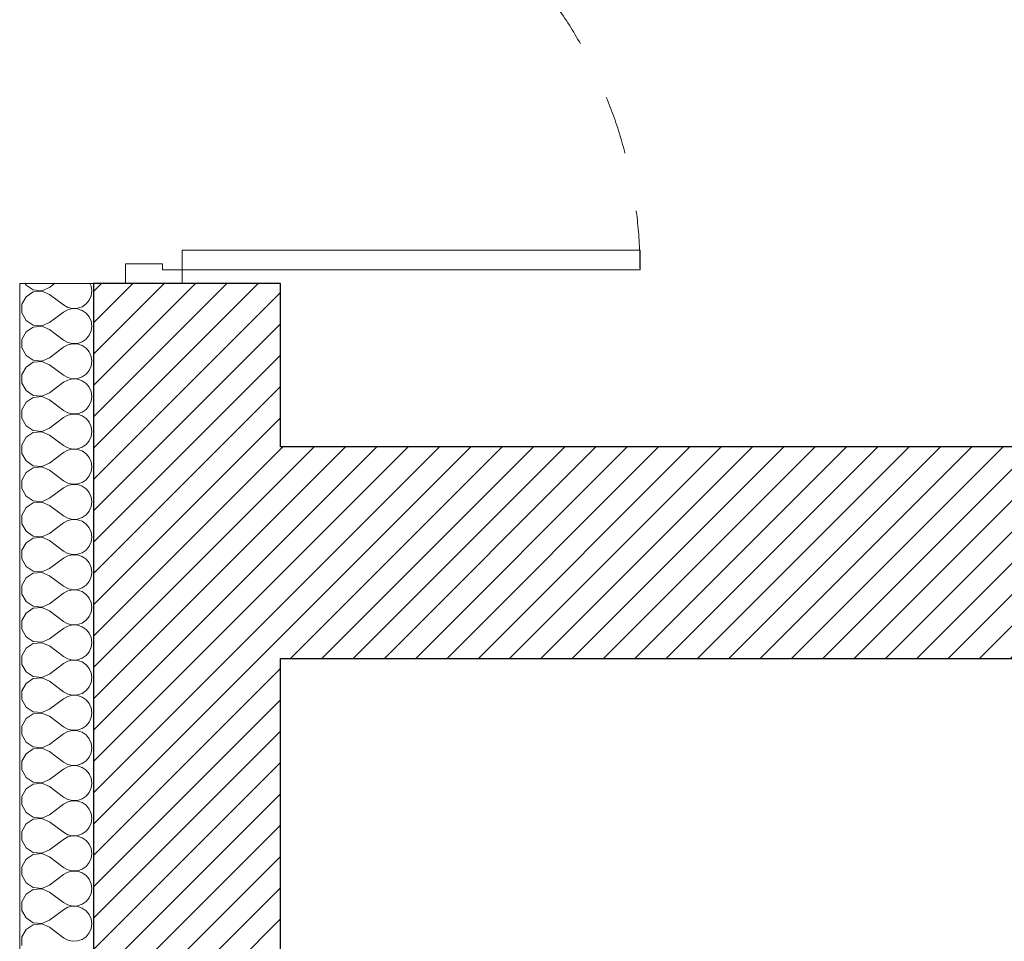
# Model space of a CAD drawing. Header units: millimetres. Extents: x 27262 to 215252, y 16288 to 306312.
# Tile 9 of 76: x 119075 to 120576, y 175568 to 176973. Entities that reach past the tile are written whole.
import ezdxf

# ---------------------------------------------------------------- set-up
doc = ezdxf.new("R2010")
doc.units = ezdxf.units.MM
doc.linetypes.add('Przerywana', pattern=[240, 120, -120])
doc.layers.add('Drzwi ArchiCAD', color=252, linetype='Continuous')
doc.layers.add('KR_INW', color=252, linetype='Continuous')
for name, color, linetype, lineweight in [('Drzwi ArchiCAD_Nr_pióra__1', 252, 'Continuous', 13), ('Drzwi ArchiCAD_Nr_pióra__27', 252, 'Continuous', 25), ('KR_INW_Nr_pióra__101', 252, 'Continuous', 5), ('KR_INW_Nr_pióra__102', 252, 'Continuous', 5), ('KR_INW_Nr_pióra__27', 252, 'Continuous', 25), ('KR_INW_Nr_pióra__47', 252, 'Continuous', 15)]:
    doc.layers.add(name, color=color, linetype=linetype, lineweight=lineweight)
pattern_1 = [(45, (0, 0), (-31.819804, 31.819804), [])]

# ---------------------------------------------------------------- blocks, each defined once
blk = doc.blocks.new('*X185')
at = {"layer": 'KR_INW_Nr_pióra__102', "linetype": 'Continuous'}
for p, q in [((179086.3, 113729.1), (179088, 113726)), ((179088, 113726), (179102.4, 113716.3)), ((179135.8, 113721.4), (179146, 113729.1)), ((179220.2, 113724), (179217.9, 113729.1)), ((179221.5, 113714.3), (179220.2, 113724)), ((179102.4, 113712.2), (179088, 113702.6)), ((179102.4, 113716.3), (179119.8, 113714.7)), ((179119.8, 113713.9), (179102.4, 113712.2)), ((179119.8, 113714.7), (179135.8, 113721.4)), ((179135.8, 113707.1), (179119.8, 113713.9)), ((179135.8, 113707.1), (179164.4, 113685.7)), ((179216.2, 113695.5), (179220.2, 113704.5)), ((179220.2, 113704.5), (179221.5, 113714.3)), ((179088, 113702.6), (179079.7, 113687.3)), ((179079.7, 113687.3), (179079.7, 113669.9)), ((179164.4, 113685.7), (179173, 113680.9)), ((179201.8, 113682.3), (179209.9, 113687.9)), ((179209.9, 113687.9), (179216.2, 113695.5)), ((179079.7, 113669.9), (179088, 113654.5)), ((179135.8, 113650), (179164.4, 113671.4)), ((179173, 113676.2), (179164.4, 113671.4)), ((179173, 113680.9), (179182.6, 113678.7)), ((179182.6, 113678.4), (179173, 113676.2)), ((179182.6, 113678.7), (179192.4, 113679.2)), ((179192.4, 113677.9), (179182.6, 113678.4)), ((179192.4, 113679.2), (179201.8, 113682.3)), ((179201.8, 113674.8), (179192.4, 113677.9)), ((179209.9, 113669.2), (179201.8, 113674.8)), ((179216.2, 113661.6), (179209.9, 113669.2)), ((179088, 113654.5), (179102.4, 113644.9)), ((179102.4, 113644.9), (179119.8, 113643.3)), ((179119.8, 113643.3), (179135.8, 113650)), ((179220.2, 113652.6), (179216.2, 113661.6)), ((179221.5, 113642.9), (179220.2, 113652.6)), ((179088, 113631.2), (179079.7, 113615.8)), ((179102.4, 113640.8), (179088, 113631.2)), ((179119.8, 113642.4), (179102.4, 113640.8)), ((179135.8, 113635.7), (179119.8, 113642.4)), ((179135.8, 113635.7), (179164.4, 113614.3)), ((179209.9, 113616.5), (179216.2, 113624.1)), ((179216.2, 113624.1), (179220.2, 113633.1)), ((179220.2, 113633.1), (179221.5, 113642.9)), ((179079.7, 113615.8), (179079.7, 113598.4)), ((179164.4, 113614.3), (179173, 113609.5)), ((179173, 113604.8), (179164.4, 113600)), ((179173, 113609.5), (179182.6, 113607.3)), ((179182.6, 113607), (179173, 113604.8)), ((179182.6, 113607.3), (179192.4, 113607.8)), ((179192.4, 113606.5), (179182.6, 113607)), ((179192.4, 113607.8), (179201.8, 113610.9)), ((179201.8, 113603.4), (179192.4, 113606.5)), ((179201.8, 113610.9), (179209.9, 113616.5)), ((179209.9, 113597.8), (179201.8, 113603.4)), ((179079.7, 113598.4), (179088, 113583.1)), ((179088, 113583.1), (179102.4, 113573.5)), ((179135.8, 113578.6), (179164.4, 113600)), ((179216.2, 113590.2), (179209.9, 113597.8)), ((179220.2, 113581.2), (179216.2, 113590.2)), ((179102.4, 113569.4), (179088, 113559.7)), ((179102.4, 113573.5), (179119.8, 113571.8)), ((179119.8, 113571), (179102.4, 113569.4)), ((179119.8, 113571.8), (179135.8, 113578.6)), ((179135.8, 113564.3), (179119.8, 113571)), ((179135.8, 113564.3), (179164.4, 113542.9)), ((179221.5, 113571.4), (179220.2, 113581.2)), ((179220.2, 113561.7), (179221.5, 113571.4)), ((179088, 113559.7), (179079.7, 113544.4)), ((179079.7, 113544.4), (179079.7, 113527)), ((179201.8, 113539.5), (179209.9, 113545.1)), ((179209.9, 113545.1), (179216.2, 113552.7)), ((179216.2, 113552.7), (179220.2, 113561.7)), ((179079.7, 113527), (179088, 113511.7)), ((179135.8, 113507.1), (179164.4, 113528.6)), ((179164.4, 113542.9), (179173, 113538.1)), ((179173, 113533.3), (179164.4, 113528.6)), ((179173, 113538.1), (179182.6, 113535.9)), ((179182.6, 113535.6), (179173, 113533.3)), ((179182.6, 113535.9), (179192.4, 113536.3)), ((179192.4, 113535.1), (179182.6, 113535.6)), ((179192.4, 113536.3), (179201.8, 113539.5)), ((179201.8, 113531.9), (179192.4, 113535.1)), ((179209.9, 113526.4), (179201.8, 113531.9)), ((179216.2, 113518.8), (179209.9, 113526.4)), ((179088, 113511.7), (179102.4, 113502.1)), ((179119.8, 113500.4), (179135.8, 113507.1)), ((179220.2, 113509.8), (179216.2, 113518.8)), ((179221.5, 113500), (179220.2, 113509.8)), ((179088, 113488.3), (179079.7, 113473)), ((179102.4, 113497.9), (179088, 113488.3)), ((179102.4, 113502.1), (179119.8, 113500.4)), ((179119.8, 113499.6), (179102.4, 113497.9)), ((179135.8, 113492.9), (179119.8, 113499.6)), ((179135.8, 113492.9), (179164.4, 113471.4)), ((179216.2, 113481.2), (179220.2, 113490.2)), ((179220.2, 113490.2), (179221.5, 113500)), ((179079.7, 113473), (179079.7, 113455.6)), ((179164.4, 113471.4), (179173, 113466.7)), ((179173, 113466.7), (179182.6, 113464.4)), ((179182.6, 113464.1), (179173, 113461.9)), ((179182.6, 113464.4), (179192.4, 113464.9)), ((179192.4, 113463.7), (179182.6, 113464.1)), ((179192.4, 113464.9), (179201.8, 113468.1)), ((179201.8, 113460.5), (179192.4, 113463.7)), ((179201.8, 113468.1), (179209.9, 113473.6)), ((179209.9, 113473.6), (179216.2, 113481.2)), ((179079.7, 113455.6), (179088, 113440.3)), ((179135.8, 113435.7), (179164.4, 113457.1)), ((179173, 113461.9), (179164.4, 113457.1)), ((179209.9, 113454.9), (179201.8, 113460.5)), ((179216.2, 113447.3), (179209.9, 113454.9)), ((179220.2, 113438.3), (179216.2, 113447.3)), ((179088, 113440.3), (179102.4, 113430.6)), ((179102.4, 113426.5), (179088, 113416.9)), ((179102.4, 113430.6), (179119.8, 113429)), ((179119.8, 113428.2), (179102.4, 113426.5)), ((179119.8, 113429), (179135.8, 113435.7)), ((179135.8, 113421.4), (179119.8, 113428.2)), ((179221.5, 113428.6), (179220.2, 113438.3)), ((179220.2, 113418.8), (179221.5, 113428.6)), ((179088, 113416.9), (179079.7, 113401.6)), ((179135.8, 113421.4), (179164.4, 113400)), ((179209.9, 113402.2), (179216.2, 113409.8)), ((179216.2, 113409.8), (179220.2, 113418.8)), ((179079.7, 113401.6), (179079.7, 113384.2)), ((179079.7, 113384.2), (179088, 113368.8)), ((179135.8, 113364.3), (179164.4, 113385.7)), ((179164.4, 113400), (179173, 113395.2)), ((179173, 113390.5), (179164.4, 113385.7)), ((179173, 113395.2), (179182.6, 113393)), ((179182.6, 113392.7), (179173, 113390.5)), ((179182.6, 113393), (179192.4, 113393.5)), ((179192.4, 113392.2), (179182.6, 113392.7)), ((179192.4, 113393.5), (179201.8, 113396.6)), ((179201.8, 113389.1), (179192.4, 113392.2)), ((179201.8, 113396.6), (179209.9, 113402.2)), ((179209.9, 113383.5), (179201.8, 113389.1)), ((179216.2, 113375.9), (179209.9, 113383.5)), ((179088, 113368.8), (179102.4, 113359.2)), ((179119.8, 113357.6), (179135.8, 113364.3)), ((179220.2, 113366.9), (179216.2, 113375.9)), ((179221.5, 113357.1), (179220.2, 113366.9)), ((179088, 113345.5), (179079.7, 113330.1)), ((179102.4, 113355.1), (179088, 113345.5)), ((179102.4, 113359.2), (179119.8, 113357.6)), ((179119.8, 113356.7), (179102.4, 113355.1)), ((179135.8, 113350), (179119.8, 113356.7)), ((179135.8, 113350), (179164.4, 113328.6)), ((179216.2, 113338.4), (179220.2, 113347.4)), ((179220.2, 113347.4), (179221.5, 113357.1)), ((179079.7, 113330.1), (179079.7, 113312.7)), ((179164.4, 113328.6), (179173, 113323.8)), ((179173, 113323.8), (179182.6, 113321.6)), ((179192.4, 113322.1), (179201.8, 113325.2)), ((179201.8, 113325.2), (179209.9, 113330.8)), ((179209.9, 113330.8), (179216.2, 113338.4)), ((179079.7, 113312.7), (179088, 113297.4)), ((179135.8, 113292.9), (179164.4, 113314.3)), ((179173, 113319.1), (179164.4, 113314.3)), ((179182.6, 113321.3), (179173, 113319.1)), ((179182.6, 113321.6), (179192.4, 113322.1)), ((179192.4, 113320.8), (179182.6, 113321.3)), ((179201.8, 113317.7), (179192.4, 113320.8)), ((179209.9, 113312.1), (179201.8, 113317.7)), ((179216.2, 113304.5), (179209.9, 113312.1)), ((179220.2, 113295.5), (179216.2, 113304.5)), ((179088, 113297.4), (179102.4, 113287.8)), ((179102.4, 113283.7), (179088, 113274)), ((179102.4, 113287.8), (179119.8, 113286.1)), ((179119.8, 113285.3), (179102.4, 113283.7)), ((179119.8, 113286.1), (179135.8, 113292.9)), ((179135.8, 113278.6), (179119.8, 113285.3)), ((179221.5, 113285.7), (179220.2, 113295.5)), ((179220.2, 113276), (179221.5, 113285.7)), ((179088, 113274), (179079.7, 113258.7)), ((179135.8, 113278.6), (179164.4, 113257.1)), ((179209.9, 113259.4), (179216.2, 113266.9)), ((179216.2, 113266.9), (179220.2, 113276)), ((179079.7, 113258.7), (179079.7, 113241.3)), ((179135.8, 113221.4), (179164.4, 113242.9)), ((179164.4, 113257.1), (179173, 113252.4)), ((179173, 113247.6), (179164.4, 113242.9)), ((179173, 113252.4), (179182.6, 113250.1)), ((179182.6, 113249.9), (179173, 113247.6)), ((179182.6, 113250.1), (179192.4, 113250.6)), ((179192.4, 113249.4), (179182.6, 113249.9)), ((179192.4, 113250.6), (179201.8, 113253.8)), ((179201.8, 113246.2), (179192.4, 113249.4)), ((179201.8, 113253.8), (179209.9, 113259.4)), ((179209.9, 113240.6), (179201.8, 113246.2)), ((179079.7, 113241.3), (179088, 113226)), ((179088, 113226), (179102.4, 113216.3)), ((179216.2, 113233.1), (179209.9, 113240.6)), ((179220.2, 113224), (179216.2, 113233.1)), ((179221.5, 113214.3), (179220.2, 113224)), ((179102.4, 113212.2), (179088, 113202.6)), ((179102.4, 113216.3), (179119.8, 113214.7)), ((179119.8, 113213.9), (179102.4, 113212.2)), ((179119.8, 113214.7), (179135.8, 113221.4)), ((179135.8, 113207.1), (179119.8, 113213.9)), ((179135.8, 113207.1), (179164.4, 113185.7)), ((179216.2, 113195.5), (179220.2, 113204.5)), ((179220.2, 113204.5), (179221.5, 113214.3)), ((179088, 113202.6), (179079.7, 113187.3)), ((179079.7, 113187.3), (179079.7, 113169.9)), ((179164.4, 113185.7), (179173, 113180.9)), ((179201.8, 113182.3), (179209.9, 113187.9)), ((179209.9, 113187.9), (179216.2, 113195.5)), ((179079.7, 113169.9), (179088, 113154.5)), ((179135.8, 113150), (179164.4, 113171.4)), ((179173, 113176.2), (179164.4, 113171.4)), ((179173, 113180.9), (179182.6, 113178.7)), ((179182.6, 113178.4), (179173, 113176.2)), ((179182.6, 113178.7), (179192.4, 113179.2)), ((179192.4, 113177.9), (179182.6, 113178.4)), ((179192.4, 113179.2), (179201.8, 113182.3)), ((179201.8, 113174.8), (179192.4, 113177.9)), ((179209.9, 113169.2), (179201.8, 113174.8)), ((179216.2, 113161.6), (179209.9, 113169.2)), ((179088, 113154.5), (179102.4, 113144.9)), ((179102.4, 113144.9), (179119.8, 113143.3)), ((179119.8, 113143.3), (179135.8, 113150)), ((179220.2, 113152.6), (179216.2, 113161.6)), ((179221.5, 113142.9), (179220.2, 113152.6)), ((179220.2, 113133.1), (179221.5, 113142.9)), ((179088, 113131.2), (179079.7, 113115.8)), ((179102.4, 113140.8), (179088, 113131.2)), ((179119.8, 113142.4), (179102.4, 113140.8)), ((179135.8, 113135.7), (179119.8, 113142.4)), ((179135.8, 113135.7), (179164.4, 113114.3)), ((179209.9, 113116.5), (179216.2, 113124.1)), ((179216.2, 113124.1), (179220.2, 113133.1)), ((179079.7, 113115.8), (179079.7, 113098.4)), ((179164.4, 113114.3), (179173, 113109.5)), ((179173, 113104.8), (179164.4, 113100)), ((179173, 113109.5), (179182.6, 113107.3)), ((179182.6, 113107), (179173, 113104.8)), ((179182.6, 113107.3), (179192.4, 113107.8)), ((179192.4, 113106.5), (179182.6, 113107)), ((179192.4, 113107.8), (179201.8, 113110.9)), ((179201.8, 113103.4), (179192.4, 113106.5)), ((179201.8, 113110.9), (179209.9, 113116.5)), ((179209.9, 113097.8), (179201.8, 113103.4)), ((179079.7, 113098.4), (179088, 113083.1)), ((179088, 113083.1), (179102.4, 113073.5)), ((179135.8, 113078.6), (179164.4, 113100)), ((179216.2, 113090.2), (179209.9, 113097.8)), ((179220.2, 113081.2), (179216.2, 113090.2)), ((179102.4, 113069.4), (179088, 113059.7)), ((179102.4, 113073.5), (179119.8, 113071.8)), ((179119.8, 113071), (179102.4, 113069.4)), ((179119.8, 113071.8), (179135.8, 113078.6)), ((179135.8, 113064.3), (179119.8, 113071)), ((179135.8, 113064.3), (179164.4, 113042.9)), ((179221.5, 113071.4), (179220.2, 113081.2)), ((179220.2, 113061.7), (179221.5, 113071.4)), ((179088, 113059.7), (179079.7, 113044.4)), ((179079.7, 113044.4), (179079.7, 113027)), ((179164.4, 113042.9), (179173, 113038.1)), ((179201.8, 113039.5), (179209.9, 113045.1)), ((179209.9, 113045.1), (179216.2, 113052.7)), ((179216.2, 113052.7), (179220.2, 113061.7)), ((179079.7, 113027), (179088, 113011.7)), ((179135.8, 113007.1), (179164.4, 113028.6)), ((179173, 113033.3), (179164.4, 113028.6)), ((179173, 113038.1), (179182.6, 113035.9)), ((179182.6, 113035.6), (179173, 113033.3)), ((179182.6, 113035.9), (179192.4, 113036.3)), ((179192.4, 113035.1), (179182.6, 113035.6)), ((179192.4, 113036.3), (179201.8, 113039.5)), ((179201.8, 113031.9), (179192.4, 113035.1)), ((179209.9, 113026.4), (179201.8, 113031.9)), ((179216.2, 113018.8), (179209.9, 113026.4)), ((179088, 113011.7), (179102.4, 113002.1)), ((179119.8, 113000.4), (179135.8, 113007.1)), ((179220.2, 113009.8), (179216.2, 113018.8)), ((179221.5, 113000), (179220.2, 113009.8)), ((179088, 112988.3), (179079.7, 112973)), ((179102.4, 112997.9), (179088, 112988.3)), ((179102.4, 113002.1), (179119.8, 113000.4)), ((179119.8, 112999.6), (179102.4, 112997.9)), ((179135.8, 112992.9), (179119.8, 112999.6)), ((179135.8, 112992.9), (179164.4, 112971.4)), ((179216.2, 112981.2), (179220.2, 112990.2)), ((179220.2, 112990.2), (179221.5, 113000)), ((179079.7, 112973), (179079.7, 112955.6)), ((179164.4, 112971.4), (179173, 112966.7)), ((179173, 112966.7), (179182.6, 112964.4)), ((179182.6, 112964.1), (179173, 112961.9)), ((179182.6, 112964.4), (179192.4, 112964.9)), ((179192.4, 112963.7), (179182.6, 112964.1)), ((179192.4, 112964.9), (179201.8, 112968.1)), ((179201.8, 112960.5), (179192.4, 112963.7)), ((179201.8, 112968.1), (179209.9, 112973.6)), ((179209.9, 112973.6), (179216.2, 112981.2)), ((179079.7, 112955.6), (179088, 112940.3)), ((179135.8, 112935.7), (179164.4, 112957.1)), ((179173, 112961.9), (179164.4, 112957.1)), ((179209.9, 112954.9), (179201.8, 112960.5)), ((179216.2, 112947.3), (179209.9, 112954.9)), ((179220.2, 112938.3), (179216.2, 112947.3)), ((179088, 112940.3), (179102.4, 112930.6)), ((179102.4, 112926.5), (179088, 112916.9)), ((179102.4, 112930.6), (179119.8, 112929)), ((179119.8, 112928.2), (179102.4, 112926.5)), ((179119.8, 112929), (179135.8, 112935.7)), ((179135.8, 112921.4), (179119.8, 112928.2)), ((179221.5, 112928.6), (179220.2, 112938.3)), ((179220.2, 112918.8), (179221.5, 112928.6)), ((179088, 112916.9), (179079.7, 112901.6)), ((179135.8, 112921.4), (179164.4, 112900)), ((179209.9, 112902.2), (179216.2, 112909.8)), ((179216.2, 112909.8), (179220.2, 112918.8)), ((179079.7, 112901.6), (179079.7, 112884.2)), ((179079.7, 112884.2), (179088, 112868.8)), ((179135.8, 112864.3), (179164.4, 112885.7)), ((179164.4, 112900), (179173, 112895.2)), ((179173, 112890.5), (179164.4, 112885.7)), ((179173, 112895.2), (179182.6, 112893)), ((179182.6, 112892.7), (179173, 112890.5)), ((179182.6, 112893), (179192.4, 112893.5)), ((179192.4, 112892.2), (179182.6, 112892.7)), ((179192.4, 112893.5), (179201.8, 112896.6)), ((179201.8, 112889.1), (179192.4, 112892.2)), ((179201.8, 112896.6), (179209.9, 112902.2)), ((179209.9, 112883.5), (179201.8, 112889.1)), ((179216.2, 112875.9), (179209.9, 112883.5)), ((179088, 112868.8), (179102.4, 112859.2)), ((179119.8, 112857.6), (179135.8, 112864.3)), ((179220.2, 112866.9), (179216.2, 112875.9)), ((179221.5, 112857.1), (179220.2, 112866.9)), ((179088, 112845.5), (179079.7, 112830.1)), ((179102.4, 112855.1), (179088, 112845.5)), ((179102.4, 112859.2), (179119.8, 112857.6)), ((179119.8, 112856.7), (179102.4, 112855.1)), ((179135.8, 112850), (179119.8, 112856.7)), ((179135.8, 112850), (179164.4, 112828.6)), ((179216.2, 112838.4), (179220.2, 112847.4)), ((179220.2, 112847.4), (179221.5, 112857.1)), ((179079.7, 112830.1), (179079.7, 112812.7)), ((179164.4, 112828.6), (179173, 112823.8)), ((179173, 112823.8), (179182.6, 112821.6)), ((179192.4, 112822.1), (179201.8, 112825.2)), ((179201.8, 112825.2), (179209.9, 112830.8)), ((179209.9, 112830.8), (179216.2, 112838.4)), ((179079.7, 112812.7), (179088, 112797.4)), ((179135.8, 112792.9), (179164.4, 112814.3)), ((179173, 112819.1), (179164.4, 112814.3)), ((179182.6, 112821.3), (179173, 112819.1)), ((179182.6, 112821.6), (179192.4, 112822.1)), ((179192.4, 112820.8), (179182.6, 112821.3)), ((179201.8, 112817.7), (179192.4, 112820.8)), ((179209.9, 112812.1), (179201.8, 112817.7)), ((179216.2, 112804.5), (179209.9, 112812.1)), ((179220.2, 112795.5), (179216.2, 112804.5)), ((179088, 112797.4), (179102.4, 112787.8)), ((179102.4, 112783.7), (179088, 112774)), ((179102.4, 112787.8), (179119.8, 112786.1)), ((179119.8, 112785.3), (179102.4, 112783.7)), ((179119.8, 112786.1), (179135.8, 112792.9)), ((179135.8, 112778.6), (179119.8, 112785.3)), ((179221.5, 112785.7), (179220.2, 112795.5)), ((179220.2, 112776), (179221.5, 112785.7)), ((179088, 112774), (179079.7, 112758.7)), ((179135.8, 112778.6), (179164.4, 112757.1)), ((179209.9, 112759.4), (179216.2, 112766.9)), ((179216.2, 112766.9), (179220.2, 112776)), ((179079.7, 112758.7), (179079.7, 112741.3)), ((179135.8, 112721.4), (179164.4, 112742.9)), ((179164.4, 112757.1), (179173, 112752.4)), ((179173, 112747.6), (179164.4, 112742.9)), ((179173, 112752.4), (179182.6, 112750.1)), ((179182.6, 112749.9), (179173, 112747.6)), ((179182.6, 112750.1), (179192.4, 112750.6)), ((179192.4, 112749.4), (179182.6, 112749.9)), ((179192.4, 112750.6), (179201.8, 112753.8)), ((179201.8, 112746.2), (179192.4, 112749.4)), ((179201.8, 112753.8), (179209.9, 112759.4)), ((179209.9, 112740.6), (179201.8, 112746.2)), ((179079.7, 112741.3), (179088, 112726)), ((179088, 112726), (179102.4, 112716.3)), ((179216.2, 112733.1), (179209.9, 112740.6)), ((179220.2, 112724), (179216.2, 112733.1)), ((179221.5, 112714.3), (179220.2, 112724)), ((179088, 112702.6), (179079.7, 112687.3)), ((179102.4, 112712.2), (179088, 112702.6)), ((179102.4, 112716.3), (179119.8, 112714.7)), ((179119.8, 112713.9), (179102.4, 112712.2)), ((179119.8, 112714.7), (179135.8, 112721.4)), ((179135.8, 112707.1), (179119.8, 112713.9)), ((179135.8, 112707.1), (179164.4, 112685.7)), ((179216.2, 112695.5), (179220.2, 112704.5)), ((179220.2, 112704.5), (179221.5, 112714.3)), ((179079.7, 112687.3), (179079.7, 112669.9)), ((179164.4, 112685.7), (179173, 112680.9)), ((179201.8, 112682.3), (179209.9, 112687.9)), ((179209.9, 112687.9), (179216.2, 112695.5)), ((179079.7, 112669.9), (179088, 112654.5)), ((179135.8, 112650), (179164.4, 112671.4)), ((179173, 112676.2), (179164.4, 112671.4)), ((179173, 112680.9), (179182.6, 112678.7)), ((179182.6, 112678.4), (179173, 112676.2)), ((179182.6, 112678.7), (179192.4, 112679.2)), ((179192.4, 112677.9), (179182.6, 112678.4)), ((179192.4, 112679.2), (179201.8, 112682.3)), ((179201.8, 112674.8), (179192.4, 112677.9)), ((179209.9, 112669.2), (179201.8, 112674.8)), ((179216.2, 112661.6), (179209.9, 112669.2)), ((179088, 112654.5), (179102.4, 112644.9)), ((179102.4, 112644.9), (179119.8, 112643.3)), ((179119.8, 112642.4), (179102.4, 112640.8)), ((179119.8, 112643.3), (179135.8, 112650)), ((179135.8, 112635.7), (179119.8, 112642.4)), ((179220.2, 112652.6), (179216.2, 112661.6)), ((179221.5, 112642.9), (179220.2, 112652.6)), ((179220.2, 112633.1), (179221.5, 112642.9)), ((179088, 112631.2), (179079.7, 112615.8)), ((179102.4, 112640.8), (179088, 112631.2)), ((179135.8, 112635.7), (179164.4, 112614.3)), ((179209.9, 112616.5), (179216.2, 112624.1)), ((179216.2, 112624.1), (179220.2, 112633.1)), ((179079.7, 112615.8), (179079.7, 112598.4)), ((179164.4, 112614.3), (179173, 112609.5)), ((179173, 112604.8), (179164.4, 112600)), ((179173, 112609.5), (179182.6, 112607.3)), ((179182.6, 112607), (179173, 112604.8)), ((179182.6, 112607.3), (179192.4, 112607.8)), ((179192.4, 112606.5), (179182.6, 112607)), ((179192.4, 112607.8), (179201.8, 112610.9)), ((179201.8, 112603.4), (179192.4, 112606.5)), ((179201.8, 112610.9), (179209.9, 112616.5)), ((179209.9, 112597.8), (179201.8, 112603.4)), ((179079.7, 112598.4), (179088, 112583.1)), ((179088, 112583.1), (179102.4, 112573.5)), ((179135.8, 112578.6), (179164.4, 112600)), ((179216.2, 112590.2), (179209.9, 112597.8)), ((179220.2, 112581.2), (179216.2, 112590.2)), ((179102.4, 112569.4), (179088, 112559.7)), ((179102.4, 112573.5), (179119.8, 112571.8)), ((179119.8, 112571), (179102.4, 112569.4)), ((179119.8, 112571.8), (179135.8, 112578.6)), ((179135.8, 112564.3), (179119.8, 112571)), ((179135.8, 112564.3), (179164.4, 112542.9)), ((179221.5, 112571.4), (179220.2, 112581.2)), ((179220.2, 112561.7), (179221.5, 112571.4)), ((179088, 112559.7), (179079.7, 112544.4)), ((179079.7, 112544.4), (179079.7, 112527)), ((179164.4, 112542.9), (179173, 112538.1)), ((179201.8, 112539.5), (179209.9, 112545.1)), ((179209.9, 112545.1), (179216.2, 112552.7)), ((179216.2, 112552.7), (179220.2, 112561.7)), ((179079.7, 112527), (179088, 112511.7)), ((179135.8, 112507.1), (179164.4, 112528.6)), ((179173, 112533.3), (179164.4, 112528.6)), ((179173, 112538.1), (179182.6, 112535.9)), ((179182.6, 112535.6), (179173, 112533.3)), ((179182.6, 112535.9), (179192.4, 112536.3)), ((179192.4, 112535.1), (179182.6, 112535.6)), ((179192.4, 112536.3), (179201.8, 112539.5)), ((179201.8, 112531.9), (179192.4, 112535.1)), ((179209.9, 112526.4), (179201.8, 112531.9)), ((179216.2, 112518.8), (179209.9, 112526.4)), ((179088, 112511.7), (179102.4, 112502.1)), ((179119.8, 112500.4), (179135.8, 112507.1)), ((179220.2, 112509.8), (179216.2, 112518.8)), ((179221.5, 112500), (179220.2, 112509.8)), ((179088, 112488.3), (179079.7, 112473)), ((179102.4, 112497.9), (179088, 112488.3)), ((179102.4, 112502.1), (179119.8, 112500.4)), ((179119.8, 112499.6), (179102.4, 112497.9)), ((179135.8, 112492.9), (179119.8, 112499.6)), ((179135.8, 112492.9), (179164.4, 112471.4)), ((179216.2, 112481.2), (179220.2, 112490.2)), ((179220.2, 112490.2), (179221.5, 112500)), ((179079.7, 112473), (179079.7, 112455.6)), ((179164.4, 112471.4), (179173, 112466.7)), ((179173, 112466.7), (179182.6, 112464.4)), ((179182.6, 112464.1), (179173, 112461.9)), ((179182.6, 112464.4), (179192.4, 112464.9)), ((179192.4, 112463.7), (179182.6, 112464.1)), ((179192.4, 112464.9), (179201.8, 112468.1)), ((179201.8, 112460.5), (179192.4, 112463.7)), ((179201.8, 112468.1), (179209.9, 112473.6)), ((179209.9, 112473.6), (179216.2, 112481.2)), ((179079.7, 112455.6), (179088, 112440.3)), ((179135.8, 112435.7), (179164.4, 112457.1)), ((179173, 112461.9), (179164.4, 112457.1)), ((179209.9, 112454.9), (179201.8, 112460.5)), ((179216.2, 112447.3), (179209.9, 112454.9)), ((179220.2, 112438.3), (179216.2, 112447.3)), ((179088, 112440.3), (179102.4, 112430.6)), ((179102.4, 112426.5), (179088, 112416.9)), ((179102.4, 112430.6), (179119.8, 112429)), ((179119.8, 112428.2), (179102.4, 112426.5)), ((179119.8, 112429), (179135.8, 112435.7)), ((179135.8, 112421.4), (179119.8, 112428.2)), ((179221.5, 112428.6), (179220.2, 112438.3)), ((179220.2, 112418.8), (179221.5, 112428.6)), ((179088, 112416.9), (179079.7, 112401.6)), ((179135.8, 112421.4), (179164.4, 112400)), ((179209.9, 112402.2), (179216.2, 112409.8)), ((179216.2, 112409.8), (179220.2, 112418.8)), ((179079.7, 112401.6), (179079.7, 112384.2)), ((179164.4, 112400), (179173, 112395.2)), ((179173, 112395.2), (179182.6, 112393)), ((179182.6, 112393), (179192.4, 112393.5)), ((179192.4, 112393.5), (179201.8, 112396.6)), ((179201.8, 112396.6), (179209.9, 112402.2))]:
    blk.add_line(p, q, dxfattribs=at)
blk = doc.blocks.new('Drzwi 19')
at = {"layer": 'Drzwi ArchiCAD_Nr_pióra__1', "linetype": 'Continuous'}
for p, q in [((425.4, 0), (425.4, 930.7)), ((425.4, 930.7), (465.4, 930.7)), ((465.4, 930.7), (465.4, 0)), ((-465.4, 0), (-493.4, 0)), ((-493.4, 0), (-493.4, -115)), ((-465.4, -40), (-465.4, 0)), ((465.4, 0), (425.4, 0)), ((493.4, 0), (465.4, 0)), ((465.4, 0), (465.4, -40)), ((493.4, -115), (493.4, 0)), ((-453.4, -40), (-465.4, -40)), ((-453.4, -115), (-453.4, -40)), ((465.4, -40), (453.4, -40)), ((453.4, -40), (453.4, -115)), ((-493.4, -115), (-453.4, -115)), ((453.4, -115), (493.4, -115))]:
    blk.add_line(p, q, dxfattribs=at)
at = {"layer": 'Drzwi ArchiCAD_Nr_pióra__1', "linetype": 'Przerywana'}
blk.add_arc((465.4, 0), 930.7, 90, 180, dxfattribs=at)
at = {"layer": 'Drzwi ArchiCAD_Nr_pióra__27', "linetype": 'Continuous'}
for p, q in [((-493.4, 0), (-493.4, -115)), ((493.4, 0), (493.4, -115))]:
    blk.add_line(p, q, dxfattribs=at)
blk = doc.blocks.new('Ściana_3', base_point=(179075.1, 121675.6))
at = {"layer": 'KR_INW_Nr_pióra__101', "linetype": 'Continuous'}
h = blk.add_hatch(dxfattribs=at)
h.set_pattern_fill('CEGŁA_LICÓWKA', color=256, style=0, pattern_type=2)
h.set_pattern_definition(pattern_1)
h.paths.add_polyline_path([(179225.1, 107005.1), (179605.1, 107385.1), (179605.1, 113729.1), (179405.1, 113729.1), (179290.1, 113729.1), (179225.1, 113729.1)])
at = {"layer": 'KR_INW_Nr_pióra__27', "linetype": 'Continuous'}
for p, q in [((179225.1, 113729.1), (179225.1, 107005.1)), ((179290.1, 113729.1), (179225.1, 113729.1)), ((179405.1, 113729.1), (179290.1, 113729.1)), ((179605.1, 113729.1), (179405.1, 113729.1))]:
    blk.add_line(p, q, dxfattribs=at)
at = {"layer": 'KR_INW_Nr_pióra__27', "linetype": 'Continuous', "flags": 128}
for points in [[(179605.1, 113397.6), (179605.1, 113729.1)], [(179605.1, 107385.1), (179605.1, 112967.6)]]:
    blk.add_lwpolyline(points, dxfattribs=at)
at = {"layer": 'KR_INW_Nr_pióra__47', "linetype": 'Continuous'}
blk.add_line((179225.1, 113729.1), (179075.1, 113729.1), dxfattribs=at)
at = {"layer": 'KR_INW_Nr_pióra__47', "linetype": 'Continuous', "flags": 128}
blk.add_lwpolyline([(179075.1, 113729.1), (179075.1, 106855.1)], dxfattribs=at)
at = {"layer": 'Drzwi ArchiCAD', "linetype": 'Continuous', "zscale": 1000, "rotation": 270}
blk.add_blockref('Drzwi 19', (179405.1, 114222.5), dxfattribs=at)
at = {"layer": 'KR_INW'}
blk.add_blockref('*X185', (0, 0), dxfattribs=at)
blk = doc.blocks.new('Ściana_131', base_point=(209438.1, 113397.6))
at = {"layer": 'KR_INW_Nr_pióra__101', "linetype": 'Continuous'}
h = blk.add_hatch(dxfattribs=at)
h.set_pattern_fill('CEGŁA_LICÓWKA', color=256, style=0, pattern_type=2)
h.set_pattern_definition(pattern_1)
h.paths.add_polyline_path([(182433.6, 113397.6), (179605.1, 113397.6), (179605.1, 112967.6), (182433.6, 112967.6), (182433.6, 113082.6)])
at = {"layer": 'KR_INW_Nr_pióra__27', "linetype": 'Continuous', "flags": 128}
for points in [[(182433.6, 113397.6), (179605.1, 113397.6)], [(179605.1, 112967.6), (182373.6, 112967.6)]]:
    blk.add_lwpolyline(points, dxfattribs=at)

msp = doc.modelspace()

# ---------------------------------------------------------------- block references
at = {"layer": 'KR_INW', "color": 252, "xscale": 0.75, "yscale": 0.75, "zscale": 0.75}
for name, p in [('Ściana_3', (119074.8, 182530.5)), ('Ściana_131', (141847, 176322))]:
    msp.add_blockref(name, p, dxfattribs=at)

doc.saveas('drawing.dxf')
